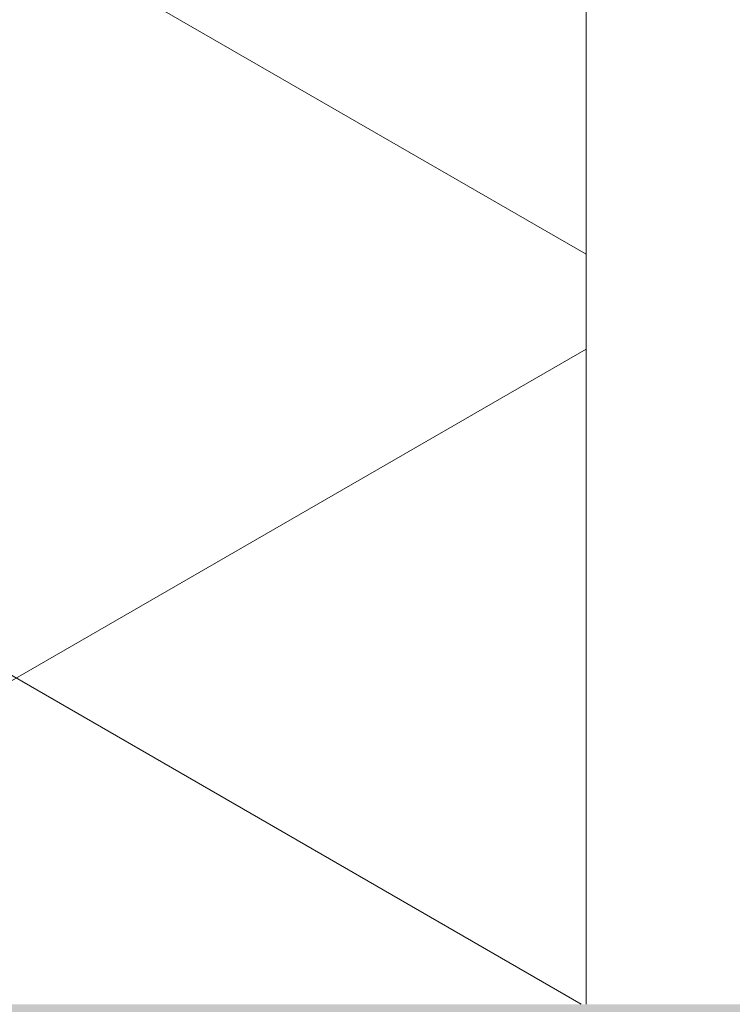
# Model space of a CAD drawing. Header units: millimetres. Extents: x 3625 to 145332, y -20577 to 83428.
# Tile 28 of 256: x 31600 to 31687, y 22735 to 22855. Entities that reach past the tile are written whole.
import ezdxf

# ---------------------------------------------------------------- set-up
doc = ezdxf.new("R2010")
doc.units = ezdxf.units.MM
for name, color, linetype, lineweight in [('A-GLAZ', 6, 'Continuous', 18), ('A-WALL-PATT', 2, 'Continuous', 50), ('I-WALL', 2, 'Continuous', 25)]:
    doc.layers.add(name, color=color, linetype=linetype, lineweight=lineweight)

# ---------------------------------------------------------------- blocks, each defined once
blk = doc.blocks.new('31_KA_Houten kozijn metselwerkgevel met draaiend deel verdieping - 31_KA_Houten kozijn metselwerkgevel met draaiend deel verdieping-12073446-Plotview plafond derde Verdieping - 1 op 100')
at = {"layer": 'A-GLAZ', "lineweight": 25}
blk.add_hatch(color=256, dxfattribs=at).paths.add_polyline_path([(-656.5, -420), (656.5, -420), (656.5, -150), (-656.5, -150), (-656.5, -271.72)], flags=0)

msp = doc.modelspace()

# ---------------------------------------------------------------- hatches: boundary and pattern name
at = {"layer": 'A-WALL-PATT', "lineweight": 18}
h = msp.add_hatch(dxfattribs=at)
h.set_pattern_fill('FP_306', color=256, angle=120, style=0, pattern_type=2)
h.set_pattern_definition([(30, (31599.11, 27578.2), (80.0104, -46.182), []), (330, (31599.11, 27670.6), (0.0104, -92.382), [])])
h.paths.add_polyline_path([(31559.11, 18598.2), (31669.11, 18598.2), (31669.11, 19588.37), (31559.11, 19588.37), (31559.11, 18733.62)], flags=0)
h.paths.add_polyline_path([(31669.11, 20901.37), (31669.11, 21421.7), (31559.11, 21421.7), (31559.11, 20901.37), (31655.83, 20901.37)], flags=0)
h.paths.add_polyline_path([(31655.83, 22734.7), (31669.11, 22734.7), (31669.11, 23255.03), (31559.11, 23255.03), (31559.11, 22734.7)], flags=0)
h.paths.add_polyline_path([(31559.11, 24568.03), (31669.11, 24568.03), (31669.11, 25088.37), (31559.11, 25088.37), (31559.11, 24657.58)], flags=0)
h.paths.add_polyline_path([(31655.83, 26401.37), (31669.11, 26401.37), (31669.11, 26921.7), (31559.11, 26921.7), (31559.11, 26401.37)], flags=0)
h.paths.add_polyline_path([(31655.83, 28234.7), (31669.11, 28234.7), (31669.11, 28755.03), (31559.11, 28755.03), (31559.11, 28234.7)], flags=0)
h.paths.add_polyline_path([(31655.83, 30068.03), (31669.11, 30068.03), (31669.11, 30588.37), (31559.11, 30588.37), (31559.11, 30068.03)], flags=0)
h.paths.add_polyline_path([(31559.11, 31901.37), (31669.11, 31901.37), (31669.11, 32421.7), (31559.11, 32421.7), (31559.11, 32274.1)], flags=0)
h.paths.add_polyline_path([(31559.11, 33734.7), (31669.11, 33734.7), (31669.11, 34255.03), (31559.11, 34255.03), (31559.11, 33966.66)], flags=0)
h.paths.add_polyline_path([(31669.11, 35568.03), (31669.11, 36228.2), (31559.11, 36228.2), (31559.11, 35568.03), (31655.83, 35568.03)], flags=0)

# ---------------------------------------------------------------- linework, layer by layer
at = {"layer": 'I-WALL', "lineweight": 18}
msp.add_line((31669.11, 22734.7), (31669.11, 23255.03), dxfattribs=at)

# ---------------------------------------------------------------- block references
at = {"layer": 'A-GLAZ', "lineweight": 25, "rotation": 89.99999999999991}
msp.add_blockref('31_KA_Houten kozijn metselwerkgevel met draaiend deel verdieping - 31_KA_Houten kozijn metselwerkgevel met draaiend deel verdieping-12073446-Plotview plafond derde Verdieping - 1 op 100', (31384.11, 22078.2), dxfattribs=at)

doc.saveas('drawing.dxf')
